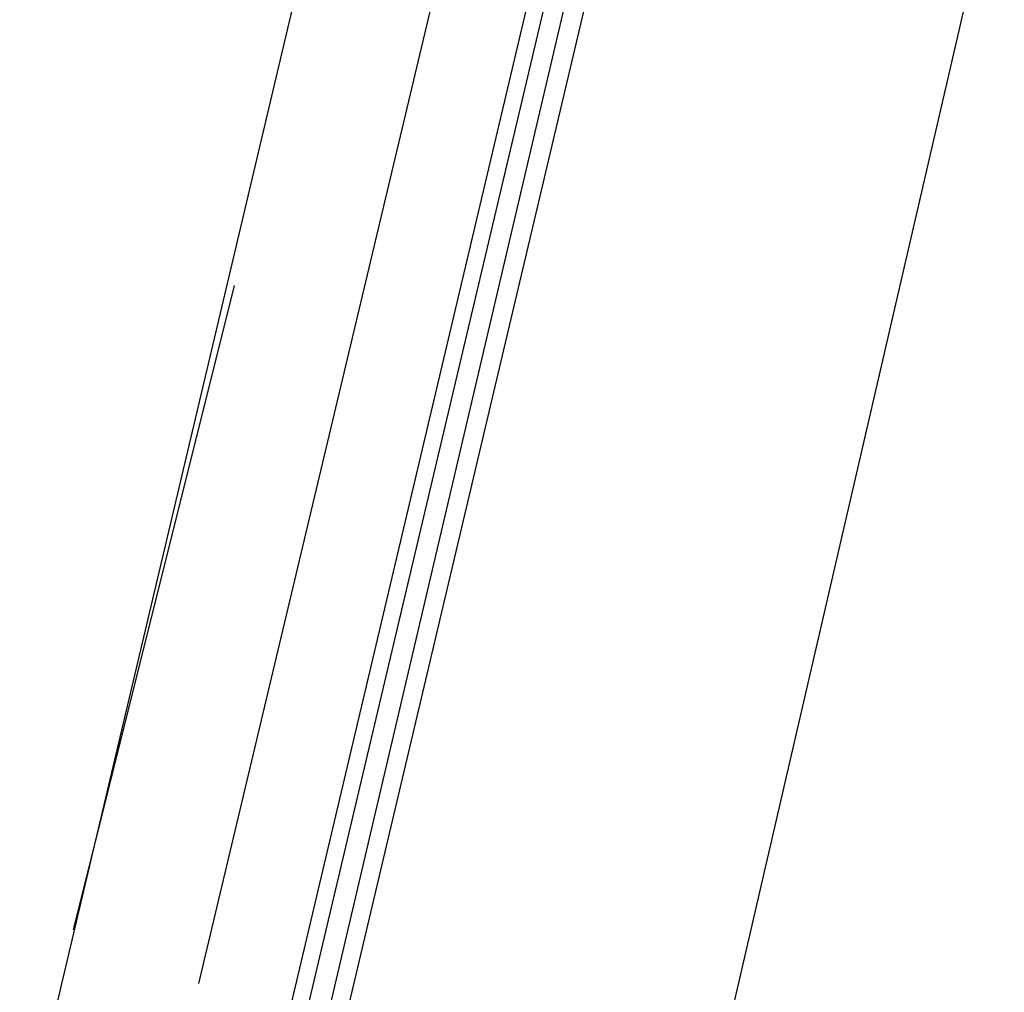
# Model space of a CAD drawing. Header units: feet. Extents: x -79 to 198, y -22 to 181.
# Tile 11 of 256: x 66.36 to 67.093, y 11.118 to 11.843. Entities that reach past the tile are written whole.
import ezdxf

# ---------------------------------------------------------------- set-up
doc = ezdxf.new("R2010")
doc.units = ezdxf.units.FT
doc.layers.add('A-LINEA', color=7, linetype='CONTINUOUS')

msp = doc.modelspace()

# ---------------------------------------------------------------- linework, layer by layer
at = {"layer": 'A-LINEA'}
for p, q in [((66.36, 10.9911), (68.1067, 18.3778)), ((66.88, 12.7511), (66.4933, 11.1244)), ((66.4, 11.1644), (66.52, 11.6444))]:
    msp.add_line(p, q, dxfattribs=at)
for points in [[(66.84, 10.8844), (67.2533, 12.6711), (67.68, 14.4578)], [(66.9467, 12.7378), (66.5467, 11.0444), (66.56, 11.0311), (66.56, 11.0444), (66.96, 12.7378)], [(66.9867, 12.7244), (66.5867, 11.0311), (66.5733, 11.0311), (66.9733, 12.7378)]]:
    msp.add_lwpolyline(points, dxfattribs=at)

doc.saveas('drawing.dxf')
